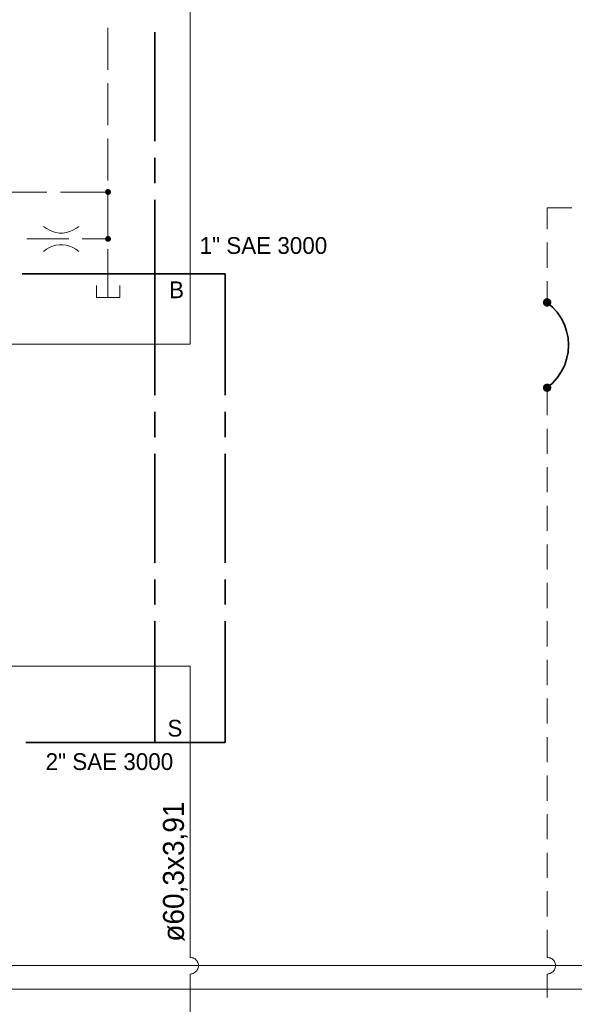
# Model space of a CAD drawing. Header units: millimetres. Extents: x 0 to 203, y 0 to 47.
# Tile 20 of 196: x 18.13 to 20.74, y 5.58 to 10.21. Entities that reach past the tile are written whole.
import ezdxf

# ---------------------------------------------------------------- set-up
doc = ezdxf.new("R2010")
doc.units = ezdxf.units.MM
for name, color, linetype in [('PDF_Geomertry', 7, 'Continuous'), ('PDF_Solid Fills', 7, 'Continuous'), ('PDF_Text', 7, 'Continuous')]:
    doc.layers.add(name, color=color, linetype=linetype)
doc.styles.add('PDF Arial', font='txt')

msp = doc.modelspace()

# ---------------------------------------------------------------- hatches: boundary and pattern name
at = {"layer": 'PDF_Solid Fills', "transparency": 33554559}
for points in [[(18.5451, 9.3965), (18.5312, 9.3985), (18.5321, 9.3999)], [(18.5451, 9.3965), (18.5312, 9.3985), (18.5321, 9.3999)], [(18.5451, 9.3965), (18.5312, 9.3965), (18.5312, 9.3985)], [(18.5451, 9.3965), (18.5312, 9.3965), (18.5312, 9.3985)], [(18.5451, 9.3965), (18.5312, 9.3951), (18.5312, 9.3965)], [(18.5451, 9.3965), (18.5321, 9.3929), (18.5312, 9.3951)], [(18.5451, 9.3965), (18.5312, 9.3951), (18.5312, 9.3965)], [(18.5451, 9.3965), (18.5321, 9.3929), (18.5312, 9.3951)], [(18.5451, 9.3965), (18.5321, 9.3999), (18.5326, 9.4021)], [(18.5451, 9.3965), (18.5321, 9.3999), (18.5326, 9.4021)], [(18.5451, 9.3965), (18.5326, 9.3915), (18.5321, 9.3929)], [(18.5451, 9.3965), (18.5326, 9.3915), (18.5321, 9.3929)], [(18.5451, 9.3965), (18.5326, 9.4021), (18.5335, 9.4035)], [(18.5451, 9.3965), (18.5326, 9.4021), (18.5335, 9.4035)], [(18.5451, 9.3965), (18.5335, 9.3896), (18.5326, 9.3915)], [(18.5451, 9.3965), (18.5335, 9.3896), (18.5326, 9.3915)], [(18.5451, 9.3965), (18.5335, 9.4035), (18.534, 9.4049)], [(18.5451, 9.3965), (18.5335, 9.4035), (18.534, 9.4049)], [(18.5451, 9.3965), (18.534, 9.3882), (18.5335, 9.3896)], [(18.5451, 9.3965), (18.534, 9.3882), (18.5335, 9.3896)], [(18.5451, 9.3965), (18.534, 9.4049), (18.5354, 9.4063)], [(18.5451, 9.3965), (18.534, 9.4049), (18.5354, 9.4063)], [(18.5451, 9.3965), (18.5354, 9.3868), (18.534, 9.3882)], [(18.5451, 9.3965), (18.5354, 9.3868), (18.534, 9.3882)], [(18.5451, 9.3965), (18.5354, 9.4063), (18.5368, 9.4076)], [(18.5451, 9.3965), (18.5354, 9.4063), (18.5368, 9.4076)], [(18.5451, 9.3965), (18.5368, 9.386), (18.5354, 9.3868)], [(18.5451, 9.3965), (18.5368, 9.386), (18.5354, 9.3868)], [(18.5451, 9.3965), (18.5368, 9.4076), (18.5382, 9.4082)], [(18.5451, 9.3965), (18.5368, 9.4076), (18.5382, 9.4082)], [(18.5451, 9.3965), (18.5382, 9.3846), (18.5368, 9.386)], [(18.5451, 9.3965), (18.5382, 9.3846), (18.5368, 9.386)], [(18.5451, 9.3965), (18.5382, 9.4082), (18.5404, 9.4096)], [(18.5451, 9.3965), (18.5382, 9.4082), (18.5404, 9.4096)], [(18.5451, 9.3965), (18.5404, 9.384), (18.5382, 9.3846)], [(18.5451, 9.3965), (18.5404, 9.384), (18.5382, 9.3846)], [(18.5451, 9.3965), (18.5404, 9.4096), (18.5418, 9.4096)], [(18.5451, 9.3965), (18.5404, 9.4096), (18.5418, 9.4096)], [(18.5451, 9.3965), (18.5418, 9.3832), (18.5404, 9.384)], [(18.5451, 9.3965), (18.5418, 9.3832), (18.5404, 9.384)], [(18.5451, 9.3965), (18.5418, 9.4096), (18.5437, 9.4104)], [(18.5451, 9.3965), (18.5418, 9.4096), (18.5437, 9.4104)], [(18.5451, 9.3965), (18.5437, 9.3832), (18.5418, 9.3832)], [(18.5451, 9.3965), (18.5437, 9.3832), (18.5418, 9.3832)], [(18.5451, 9.3965), (18.5437, 9.4104), (18.5451, 9.4104)], [(18.5451, 9.3965), (18.5437, 9.4104), (18.5451, 9.4104)], [(18.5451, 9.3965), (18.5451, 9.3832), (18.5437, 9.3832)], [(18.5451, 9.3965), (18.5451, 9.3832), (18.5437, 9.3832)], [(18.5451, 9.3965), (18.5474, 9.4104), (18.5488, 9.4096)], [(18.5451, 9.3965), (18.5451, 9.4104), (18.5474, 9.4104)], [(18.5451, 9.3965), (18.5474, 9.4104), (18.5488, 9.4096)], [(18.5451, 9.3965), (18.5451, 9.4104), (18.5474, 9.4104)], [(18.5451, 9.3965), (18.5507, 9.4096), (18.5521, 9.4082)], [(18.5451, 9.3965), (18.5488, 9.4096), (18.5507, 9.4096)], [(18.5451, 9.3965), (18.5507, 9.4096), (18.5521, 9.4082)], [(18.5451, 9.3965), (18.5488, 9.4096), (18.5507, 9.4096)], [(18.5451, 9.3965), (18.5521, 9.4082), (18.5535, 9.4076)], [(18.5451, 9.3965), (18.5521, 9.4082), (18.5535, 9.4076)], [(18.5451, 9.3965), (18.5535, 9.4076), (18.5549, 9.4063)], [(18.5451, 9.3965), (18.5535, 9.4076), (18.5549, 9.4063)], [(18.5451, 9.3965), (18.5549, 9.4063), (18.5562, 9.4049)], [(18.5451, 9.3965), (18.5549, 9.4063), (18.5562, 9.4049)], [(18.5451, 9.3965), (18.5562, 9.4049), (18.5571, 9.4035)], [(18.5451, 9.3965), (18.5562, 9.4049), (18.5571, 9.4035)], [(18.5451, 9.3965), (18.5571, 9.4035), (18.5576, 9.4021)], [(18.5451, 9.3965), (18.5571, 9.4035), (18.5576, 9.4021)], [(18.5451, 9.3965), (18.5576, 9.4021), (18.5585, 9.3999)], [(18.5451, 9.3965), (18.5576, 9.4021), (18.5585, 9.3999)], [(18.5451, 9.3965), (18.5585, 9.3999), (18.559, 9.3985)], [(18.5451, 9.3965), (18.5585, 9.3999), (18.559, 9.3985)], [(18.5451, 9.3965), (18.559, 9.3985), (18.559, 9.3965)], [(18.5451, 9.3965), (18.559, 9.3985), (18.559, 9.3965)], [(18.5451, 9.3965), (18.5474, 9.3832), (18.5451, 9.3832)], [(18.5451, 9.3965), (18.5488, 9.3832), (18.5474, 9.3832)], [(18.5451, 9.3965), (18.5507, 9.384), (18.5488, 9.3832)], [(18.5451, 9.3965), (18.5521, 9.3846), (18.5507, 9.384)], [(18.5451, 9.3965), (18.5535, 9.386), (18.5521, 9.3846)], [(18.5451, 9.3965), (18.5549, 9.3868), (18.5535, 9.386)], [(18.5451, 9.3965), (18.5562, 9.3882), (18.5549, 9.3868)], [(18.5451, 9.3965), (18.5571, 9.3896), (18.5562, 9.3882)], [(18.5451, 9.3965), (18.5576, 9.3915), (18.5571, 9.3896)], [(18.5451, 9.3965), (18.5585, 9.3929), (18.5576, 9.3915)], [(18.5451, 9.3965), (18.559, 9.3951), (18.5585, 9.3929)], [(18.5451, 9.3965), (18.559, 9.3965), (18.559, 9.3951)], [(18.5451, 9.3965), (18.5474, 9.3832), (18.5451, 9.3832)], [(18.5451, 9.3965), (18.5488, 9.3832), (18.5474, 9.3832)], [(18.5451, 9.3965), (18.5507, 9.384), (18.5488, 9.3832)], [(18.5451, 9.3965), (18.5521, 9.3846), (18.5507, 9.384)], [(18.5451, 9.3965), (18.5535, 9.386), (18.5521, 9.3846)], [(18.5451, 9.3965), (18.5549, 9.3868), (18.5535, 9.386)], [(18.5451, 9.3965), (18.5562, 9.3882), (18.5549, 9.3868)], [(18.5451, 9.3965), (18.5571, 9.3896), (18.5562, 9.3882)], [(18.5451, 9.3965), (18.5576, 9.3915), (18.5571, 9.3896)], [(18.5451, 9.3965), (18.5585, 9.3929), (18.5576, 9.3915)], [(18.5451, 9.3965), (18.559, 9.3951), (18.5585, 9.3929)], [(18.5451, 9.3965), (18.559, 9.3965), (18.559, 9.3951)], [(18.5451, 9.1763), (18.5312, 9.1785), (18.5321, 9.1804)], [(18.5451, 9.1763), (18.5312, 9.1763), (18.5312, 9.1785)], [(18.5451, 9.1763), (18.5312, 9.1749), (18.5312, 9.1763)], [(18.5451, 9.1763), (18.5321, 9.1729), (18.5312, 9.1749)], [(18.5451, 9.1763), (18.5321, 9.1804), (18.5326, 9.1818)], [(18.5451, 9.1763), (18.5326, 9.1715), (18.5321, 9.1729)], [(18.5451, 9.1763), (18.5326, 9.1818), (18.5335, 9.1832)], [(18.5451, 9.1763), (18.5335, 9.1701), (18.5326, 9.1715)], [(18.5451, 9.1763), (18.5335, 9.1832), (18.534, 9.1854)], [(18.5451, 9.1763), (18.534, 9.1679), (18.5335, 9.1701)], [(18.5451, 9.1763), (18.534, 9.1854), (18.5354, 9.186)], [(18.5451, 9.1763), (18.5354, 9.1665), (18.534, 9.1679)], [(18.5451, 9.1763), (18.5354, 9.186), (18.5368, 9.1874)], [(18.5451, 9.1763), (18.5368, 9.166), (18.5354, 9.1665)], [(18.5451, 9.1763), (18.5368, 9.1874), (18.5382, 9.1888)], [(18.5451, 9.1763), (18.5382, 9.1646), (18.5368, 9.166)], [(18.5451, 9.1763), (18.5382, 9.1888), (18.5404, 9.1896)], [(18.5451, 9.1763), (18.5404, 9.1637), (18.5382, 9.1646)], [(18.5451, 9.1763), (18.5404, 9.1896), (18.5418, 9.1901)], [(18.5451, 9.1763), (18.5418, 9.1632), (18.5404, 9.1637)], [(18.5451, 9.1763), (18.5418, 9.1901), (18.5437, 9.1901)], [(18.5451, 9.1763), (18.5437, 9.1632), (18.5418, 9.1632)], [(18.5451, 9.1763), (18.5437, 9.1901), (18.5451, 9.1901)], [(18.5451, 9.1763), (18.5451, 9.1632), (18.5437, 9.1632)], [(18.5451, 9.1763), (18.5488, 9.1901), (18.5507, 9.1896)], [(18.5451, 9.1763), (18.5474, 9.1901), (18.5488, 9.1901)], [(18.5451, 9.1763), (18.5451, 9.1901), (18.5474, 9.1901)], [(18.5451, 9.1763), (18.5507, 9.1896), (18.5521, 9.1888)], [(18.5451, 9.1763), (18.5521, 9.1888), (18.5535, 9.1874)], [(18.5451, 9.1763), (18.5535, 9.1874), (18.5549, 9.186)], [(18.5451, 9.1763), (18.5549, 9.186), (18.5562, 9.1854)], [(18.5451, 9.1763), (18.5562, 9.1854), (18.5571, 9.1832)], [(18.5451, 9.1763), (18.5571, 9.1832), (18.5576, 9.1818)], [(18.5451, 9.1763), (18.5576, 9.1818), (18.5585, 9.1804)], [(18.5451, 9.1763), (18.5585, 9.1804), (18.559, 9.1785)], [(18.5451, 9.1763), (18.559, 9.1785), (18.559, 9.1763)], [(18.5451, 9.1763), (18.5474, 9.1632), (18.5451, 9.1632)], [(18.5451, 9.1763), (18.5488, 9.1632), (18.5474, 9.1632)], [(18.5451, 9.1763), (18.5507, 9.1637), (18.5488, 9.1632)], [(18.5451, 9.1763), (18.5521, 9.1646), (18.5507, 9.1637)], [(18.5451, 9.1763), (18.5535, 9.166), (18.5521, 9.1646)], [(18.5451, 9.1763), (18.5549, 9.1665), (18.5535, 9.166)], [(18.5451, 9.1763), (18.5562, 9.1679), (18.5549, 9.1665)], [(18.5451, 9.1763), (18.5571, 9.1701), (18.5562, 9.1679)], [(18.5451, 9.1763), (18.5576, 9.1715), (18.5571, 9.1701)], [(18.5451, 9.1763), (18.5585, 9.1729), (18.5576, 9.1715)], [(18.5451, 9.1763), (18.559, 9.1749), (18.5585, 9.1729)], [(18.5451, 9.1763), (18.559, 9.1763), (18.559, 9.1749)], [(20.6085, 8.8776), (20.589, 8.8832), (20.5896, 8.8854)], [(20.6085, 8.8776), (20.589, 8.8804), (20.589, 8.8832)], [(20.6085, 8.8776), (20.5896, 8.8854), (20.591, 8.8882)], [(20.6085, 8.8776), (20.591, 8.8882), (20.5924, 8.8901)], [(20.6085, 8.8776), (20.5924, 8.8901), (20.5946, 8.8915)], [(20.6085, 8.8776), (20.5946, 8.8915), (20.596, 8.8937)], [(20.6085, 8.8776), (20.596, 8.8937), (20.5979, 8.8951)], [(20.6085, 8.8776), (20.5979, 8.8951), (20.6007, 8.8965)], [(20.6085, 8.8776), (20.6007, 8.8965), (20.6029, 8.8971)], [(20.6085, 8.8776), (20.6029, 8.8971), (20.6057, 8.8979)], [(20.6085, 8.8776), (20.6057, 8.8979), (20.6085, 8.8979)], [(20.6085, 8.8776), (20.6104, 8.8979), (20.6132, 8.8971)], [(20.6085, 8.8776), (20.6085, 8.8979), (20.6104, 8.8979)], [(20.6085, 8.8776), (20.6132, 8.8971), (20.6154, 8.8965)], [(20.6085, 8.8776), (20.6154, 8.8965), (20.6182, 8.8951)], [(20.6085, 8.8776), (20.6182, 8.8951), (20.6201, 8.8937)], [(20.6085, 8.8776), (20.6201, 8.8937), (20.6224, 8.8915)], [(20.6085, 8.8776), (20.6224, 8.8915), (20.6238, 8.8901)], [(20.6085, 8.8776), (20.6238, 8.8901), (20.6251, 8.8882)], [(20.6085, 8.8776), (20.6251, 8.8882), (20.6265, 8.8854)], [(20.6085, 8.8776), (20.6265, 8.8854), (20.6271, 8.8832)], [(20.6085, 8.8776), (20.6271, 8.8832), (20.6279, 8.8804)], [(20.6085, 8.8776), (20.5882, 8.8776), (20.589, 8.8804)], [(20.6085, 8.8776), (20.589, 8.8757), (20.5882, 8.8776)], [(20.6085, 8.8776), (20.589, 8.8729), (20.589, 8.8757)], [(20.6085, 8.8776), (20.5896, 8.8707), (20.589, 8.8729)], [(20.6085, 8.8776), (20.591, 8.8679), (20.5896, 8.8707)], [(20.6085, 8.8776), (20.5924, 8.866), (20.591, 8.8679)], [(20.6085, 8.8776), (20.5946, 8.8638), (20.5924, 8.866)], [(20.6085, 8.8776), (20.596, 8.8624), (20.5946, 8.8638)], [(20.6085, 8.8776), (20.5979, 8.861), (20.596, 8.8624)], [(20.6085, 8.8776), (20.6007, 8.8596), (20.5979, 8.861)], [(20.6085, 8.8776), (20.6029, 8.859), (20.6007, 8.8596)], [(20.6085, 8.8776), (20.6057, 8.8582), (20.6029, 8.859)], [(20.6085, 8.8776), (20.6085, 8.8582), (20.6057, 8.8582)], [(20.6085, 8.8776), (20.6279, 8.8804), (20.6279, 8.8776)], [(20.6085, 8.8776), (20.6104, 8.8582), (20.6085, 8.8582)], [(20.6085, 8.8776), (20.6132, 8.859), (20.6104, 8.8582)], [(20.6085, 8.8776), (20.6154, 8.8596), (20.6132, 8.859)], [(20.6085, 8.8776), (20.6182, 8.861), (20.6154, 8.8596)], [(20.6085, 8.8776), (20.6201, 8.8624), (20.6182, 8.861)], [(20.6085, 8.8776), (20.6224, 8.8638), (20.6201, 8.8624)], [(20.6085, 8.8776), (20.6238, 8.866), (20.6224, 8.8638)], [(20.6085, 8.8776), (20.6251, 8.8679), (20.6238, 8.866)], [(20.6085, 8.8776), (20.6265, 8.8707), (20.6251, 8.8679)], [(20.6085, 8.8776), (20.6271, 8.8729), (20.6265, 8.8707)], [(20.6085, 8.8776), (20.6279, 8.8757), (20.6271, 8.8729)], [(20.6085, 8.8776), (20.6279, 8.8776), (20.6279, 8.8757)], [(20.6085, 8.4771), (20.5882, 8.4771), (20.589, 8.4799)], [(20.6085, 8.4771), (20.589, 8.4749), (20.5882, 8.4771)], [(20.6085, 8.4771), (20.589, 8.4826), (20.5896, 8.4846)], [(20.6085, 8.4771), (20.589, 8.4799), (20.589, 8.4826)], [(20.6085, 8.4771), (20.589, 8.4721), (20.589, 8.4749)], [(20.6085, 8.4771), (20.5896, 8.4701), (20.589, 8.4721)], [(20.6085, 8.4771), (20.5896, 8.4846), (20.591, 8.4868)], [(20.6085, 8.4771), (20.591, 8.4674), (20.5896, 8.4701)], [(20.6085, 8.4771), (20.591, 8.4868), (20.5924, 8.4896)], [(20.6085, 8.4771), (20.5924, 8.4651), (20.591, 8.4674)], [(20.6085, 8.4771), (20.5924, 8.4896), (20.5946, 8.491)], [(20.6085, 8.4771), (20.5946, 8.4632), (20.5924, 8.4651)], [(20.6085, 8.4771), (20.5946, 8.491), (20.596, 8.4929)], [(20.6085, 8.4771), (20.596, 8.4618), (20.5946, 8.4632)], [(20.6085, 8.4771), (20.596, 8.4929), (20.5979, 8.4943)], [(20.6085, 8.4771), (20.5979, 8.4604), (20.596, 8.4618)], [(20.6085, 8.4771), (20.5979, 8.4943), (20.6007, 8.4951)], [(20.6085, 8.4771), (20.6007, 8.459), (20.5979, 8.4604)], [(20.6085, 8.4771), (20.6007, 8.4951), (20.6029, 8.4965)], [(20.6085, 8.4771), (20.6029, 8.4582), (20.6007, 8.459)], [(20.6085, 8.4771), (20.6029, 8.4965), (20.6057, 8.4965)], [(20.6085, 8.4771), (20.6057, 8.4576), (20.6029, 8.4582)], [(20.6085, 8.4771), (20.6057, 8.4965), (20.6085, 8.4971)], [(20.6085, 8.4771), (20.6085, 8.4576), (20.6057, 8.4576)], [(20.6085, 8.4771), (20.6085, 8.4971), (20.6104, 8.4965)], [(20.6085, 8.4771), (20.6132, 8.4965), (20.6154, 8.4951)], [(20.6085, 8.4771), (20.6104, 8.4965), (20.6132, 8.4965)], [(20.6085, 8.4771), (20.6154, 8.4951), (20.6182, 8.4943)], [(20.6085, 8.4771), (20.6182, 8.4943), (20.6201, 8.4929)], [(20.6085, 8.4771), (20.6201, 8.4929), (20.6224, 8.491)], [(20.6085, 8.4771), (20.6224, 8.491), (20.6238, 8.4896)], [(20.6085, 8.4771), (20.6238, 8.4896), (20.6251, 8.4868)], [(20.6085, 8.4771), (20.6251, 8.4868), (20.6265, 8.4846)], [(20.6085, 8.4771), (20.6265, 8.4846), (20.6271, 8.4826)], [(20.6085, 8.4771), (20.6271, 8.4826), (20.6279, 8.4799)], [(20.6085, 8.4771), (20.6279, 8.4799), (20.6279, 8.4771)], [(20.6085, 8.4771), (20.6104, 8.4576), (20.6085, 8.4576)], [(20.6085, 8.4771), (20.6132, 8.4582), (20.6104, 8.4576)], [(20.6085, 8.4771), (20.6154, 8.459), (20.6132, 8.4582)], [(20.6085, 8.4771), (20.6182, 8.4604), (20.6154, 8.459)], [(20.6085, 8.4771), (20.6201, 8.4618), (20.6182, 8.4604)], [(20.6085, 8.4771), (20.6224, 8.4632), (20.6201, 8.4618)], [(20.6085, 8.4771), (20.6238, 8.4651), (20.6224, 8.4632)], [(20.6085, 8.4771), (20.6251, 8.4674), (20.6238, 8.4651)], [(20.6085, 8.4771), (20.6265, 8.4701), (20.6251, 8.4674)], [(20.6085, 8.4771), (20.6271, 8.4721), (20.6265, 8.4701)], [(20.6085, 8.4771), (20.6279, 8.4749), (20.6271, 8.4721)], [(20.6085, 8.4771), (20.6279, 8.4771), (20.6279, 8.4749)]]:
    msp.add_hatch(color=256, dxfattribs=at).paths.add_polyline_path(points)

# ---------------------------------------------------------------- linework, layer by layer
at = {"layer": 'PDF_Geomertry', "lineweight": 15}
for points in [[(17.1229, 12.0096), (17.1229, 11.2632), (18.9307, 11.2632), (18.9307, 9.0118), (18.9307, 8.6818), (18.7654, 8.6818), (16.8404, 8.6818), (16.1799, 8.6818), (16.1251, 8.6818), (16.1251, 8.1313), (16.1251, 8.0215)], [(18.5451, 10.1674), (18.5451, 9.9707)], [(18.5451, 9.9076), (18.5451, 9.711)], [(18.5451, 9.6479), (18.5451, 9.4513)], [(18.0618, 9.3965), (18.2585, 9.3965)], [(18.3215, 9.3965), (18.5451, 9.3965)], [(18.5451, 9.3882), (18.5451, 9.191)], [(20.7238, 9.3221), (20.6085, 9.3221), (20.6085, 9.2221)], [(18.2424, 9.2354), (18.2557, 9.2257), (18.2696, 9.2174), (18.2849, 9.211), (18.3007, 9.2068), (18.3168, 9.204), (18.3335, 9.204), (18.3493, 9.2068), (18.3654, 9.211), (18.3807, 9.2174), (18.3946, 9.2257), (18.4076, 9.2354)], [(20.6085, 9.159), (20.6085, 9.041)], [(18.4076, 9.1179), (18.3946, 9.1276), (18.3807, 9.136), (18.3654, 9.1424), (18.3493, 9.1465), (18.3335, 9.1485), (18.3168, 9.1485), (18.3007, 9.1465), (18.2849, 9.1424), (18.2696, 9.136), (18.2557, 9.1276), (18.2424, 9.1179)], [(18.5451, 9.1285), (18.5451, 9.0118), (18.5451, 8.9013)], [(20.6085, 8.9776), (20.6085, 8.8776)], [(18.4904, 8.9568), (18.4904, 8.9013), (18.6001, 8.9013), (18.6001, 8.9568)], [(20.6085, 8.4771), (20.6085, 8.3479)], [(20.6085, 8.2846), (20.6085, 8.1665)], [(20.6085, 8.104), (20.6085, 7.986)], [(20.6085, 7.9229), (20.6085, 7.8049)], [(20.6085, 7.7415), (20.6085, 7.6235)], [(20.6085, 7.5604), (20.6085, 7.4424)], [(9.0446, 6.0021), (9.0446, 5.7624), (16.2896, 5.7624), (23.9951, 5.7624), (28.0104, 5.7624), (28.0104, 7.3771), (28.7687, 7.3771)], [(20.6085, 7.3799), (20.6085, 7.2618)], [(20.6085, 7.1985), (20.6085, 7.0804)], [(16.1251, 7.1688), (18.7654, 7.1688), (18.9307, 7.1688), (18.9307, 6.811), (18.9307, 5.8013), (18.9354, 5.8013), (18.9404, 5.7999), (18.9451, 5.7985), (18.9501, 5.7965), (18.9543, 5.7938), (18.9585, 5.7901), (18.9618, 5.786), (18.9646, 5.7818), (18.9668, 5.7771), (18.9682, 5.7721), (18.9696, 5.7674), (18.9696, 5.7624), (18.9696, 5.7568), (18.9682, 5.7521), (18.9668, 5.7471), (18.9646, 5.7424), (18.9618, 5.7382), (18.9585, 5.7346), (18.9543, 5.7313), (18.9501, 5.7285), (18.9451, 5.7257), (18.9404, 5.7243), (18.9354, 5.7235), (18.9307, 5.7229), (18.9354, 5.7235), (18.9404, 5.7243), (18.9451, 5.7257), (18.9501, 5.7285), (18.9543, 5.7313), (18.9585, 5.7346), (18.9618, 5.7382), (18.9646, 5.7424), (18.9668, 5.7471), (18.9682, 5.7521), (18.9696, 5.7568), (18.9696, 5.7624), (18.9696, 5.7674), (18.9682, 5.7721), (18.9668, 5.7771), (18.9646, 5.7818), (18.9618, 5.786), (18.9585, 5.7901), (18.9543, 5.7938), (18.9501, 5.7965), (18.9451, 5.7985), (18.9404, 5.7999), (18.9354, 5.8013), (18.9307, 5.8013)], [(20.6085, 7.0174), (20.6085, 6.8993)], [(20.6085, 6.836), (20.6085, 6.7179)], [(20.6085, 6.6549), (20.6085, 6.5368)], [(20.6085, 6.4743), (20.6085, 6.3563)], [(20.6085, 6.2929), (20.6085, 6.1749)], [(20.6085, 6.1118), (20.6085, 5.9938)], [(20.6085, 5.8013), (20.6132, 5.8013), (20.6182, 5.7999), (20.6229, 5.7985), (20.6279, 5.7965), (20.6321, 5.7938), (20.6363, 5.7901), (20.639, 5.786), (20.6424, 5.7818), (20.6446, 5.7771), (20.646, 5.7721), (20.6474, 5.7674), (20.6474, 5.7624), (20.6474, 5.7568), (20.646, 5.7521), (20.6446, 5.7471), (20.6424, 5.7424), (20.639, 5.7382), (20.6363, 5.7346), (20.6321, 5.7313), (20.6279, 5.7285), (20.6229, 5.7257), (20.6182, 5.7243), (20.6132, 5.7235), (20.6085, 5.7229), (20.6132, 5.7235), (20.6182, 5.7243), (20.6229, 5.7257), (20.6279, 5.7285), (20.6321, 5.7313), (20.6363, 5.7346), (20.639, 5.7382), (20.6424, 5.7424), (20.6446, 5.7471), (20.646, 5.7521), (20.6474, 5.7568), (20.6474, 5.7624), (20.6474, 5.7674), (20.646, 5.7721), (20.6446, 5.7771), (20.6424, 5.7818), (20.639, 5.786), (20.6363, 5.7901), (20.6321, 5.7938), (20.6279, 5.7965), (20.6229, 5.7985), (20.6182, 5.7999), (20.6132, 5.8013), (20.6085, 5.8013), (20.6085, 5.9304)], [(18.9307, 5.7229), (18.9307, 3.884)], [(20.6085, 5.7229), (20.6085, 5.6124)], [(3.7126, 5.6521), (45.1654, 5.6521)]]:
    msp.add_lwpolyline(points, dxfattribs=at)
at = {"layer": 'PDF_Geomertry', "lineweight": 35}
for points in [[(18.7654, 9.636), (18.7654, 10.1479)], [(18.7654, 9.4388), (18.7654, 9.5568)], [(18.1418, 9.0118), (18.7654, 9.0118), (18.7654, 9.3604)], [(18.159, 9.0118), (18.7654, 9.0118), (18.7654, 8.4429), (18.7654, 9.0118), (19.0951, 9.0118), (19.0951, 8.4429)], [(20.6085, 8.4771), (20.6335, 8.4985), (20.6557, 8.5235), (20.6738, 8.5513), (20.689, 8.5804), (20.6993, 8.6118), (20.7063, 8.6443), (20.7085, 8.6776), (20.7063, 8.711), (20.6993, 8.7429), (20.689, 8.7749), (20.6738, 8.804), (20.6557, 8.8318), (20.6335, 8.8563), (20.6085, 8.8776)], [(19.0951, 8.3646), (19.0951, 8.2457)], [(19.0951, 8.1674), (19.0951, 7.6554)], [(19.0951, 7.5771), (19.0951, 7.459)], [(19.0951, 7.3799), (19.0951, 6.811), (18.7654, 6.811), (18.7654, 7.3799), (18.7654, 6.811), (18.159, 6.811)]]:
    msp.add_lwpolyline(points, dxfattribs=at)
at = {"layer": 'PDF_Geomertry', "lineweight": 0}
for points in [[(18.5382, 9.3965), (18.5382, 9.3957), (18.539, 9.3951), (18.539, 9.3943), (18.5396, 9.3929), (18.5396, 9.3924), (18.5404, 9.3915), (18.541, 9.391), (18.5418, 9.391), (18.5424, 9.3901), (18.5437, 9.3901), (18.5446, 9.3901), (18.5451, 9.3896), (18.546, 9.3901), (18.5474, 9.3901), (18.5479, 9.3901), (18.5488, 9.391), (18.5493, 9.391), (18.5501, 9.3915), (18.5507, 9.3924), (18.5515, 9.3929), (18.5515, 9.3943), (18.5521, 9.3951), (18.5521, 9.3957), (18.5521, 9.3965), (18.5521, 9.3979), (18.5521, 9.3985), (18.5515, 9.3993), (18.5515, 9.3999), (18.5507, 9.4007), (18.5501, 9.4013), (18.5493, 9.4021), (18.5488, 9.4026), (18.5479, 9.4026), (18.5474, 9.4035), (18.546, 9.4035), (18.5451, 9.4035), (18.5446, 9.4035), (18.5437, 9.4035), (18.5424, 9.4026), (18.5418, 9.4026), (18.541, 9.4021), (18.5404, 9.4013), (18.5396, 9.4007), (18.5396, 9.3999), (18.539, 9.3993), (18.539, 9.3985), (18.5382, 9.3979), (18.5382, 9.3965)], [(18.5382, 9.3965), (18.5382, 9.3957), (18.539, 9.3951), (18.539, 9.3943), (18.5396, 9.3929), (18.5396, 9.3924), (18.5404, 9.3915), (18.541, 9.391), (18.5418, 9.391), (18.5424, 9.3901), (18.5437, 9.3901), (18.5446, 9.3901), (18.5451, 9.3896), (18.546, 9.3901), (18.5474, 9.3901), (18.5479, 9.3901), (18.5488, 9.391), (18.5493, 9.391), (18.5501, 9.3915), (18.5507, 9.3924), (18.5515, 9.3929), (18.5515, 9.3943), (18.5521, 9.3951), (18.5521, 9.3957), (18.5521, 9.3965), (18.5521, 9.3979), (18.5521, 9.3985), (18.5515, 9.3993), (18.5515, 9.3999), (18.5507, 9.4007), (18.5501, 9.4013), (18.5493, 9.4021), (18.5488, 9.4026), (18.5479, 9.4026), (18.5474, 9.4035), (18.546, 9.4035), (18.5451, 9.4035), (18.5446, 9.4035), (18.5437, 9.4035), (18.5424, 9.4026), (18.5418, 9.4026), (18.541, 9.4021), (18.5404, 9.4013), (18.5396, 9.4007), (18.5396, 9.3999), (18.539, 9.3993), (18.539, 9.3985), (18.5382, 9.3979), (18.5382, 9.3965)], [(18.5382, 9.1763), (18.5382, 9.1757), (18.539, 9.1749), (18.539, 9.1743), (18.5396, 9.1735), (18.5396, 9.1721), (18.5404, 9.1715), (18.541, 9.1715), (18.5418, 9.1707), (18.5424, 9.1701), (18.5437, 9.1701), (18.5446, 9.1701), (18.5451, 9.1701), (18.546, 9.1701), (18.5474, 9.1701), (18.5479, 9.1701), (18.5488, 9.1707), (18.5493, 9.1715), (18.5501, 9.1715), (18.5507, 9.1721), (18.5515, 9.1735), (18.5515, 9.1743), (18.5521, 9.1749), (18.5521, 9.1757), (18.5521, 9.1763), (18.5521, 9.1776), (18.5521, 9.1785), (18.5515, 9.179), (18.5515, 9.1799), (18.5507, 9.1813), (18.5501, 9.1813), (18.5493, 9.1818), (18.5488, 9.1826), (18.5479, 9.1832), (18.5474, 9.1832), (18.546, 9.1832), (18.5451, 9.1832), (18.5446, 9.1832), (18.5437, 9.1832), (18.5424, 9.1832), (18.5418, 9.1826), (18.541, 9.1818), (18.5404, 9.1813), (18.5396, 9.1813), (18.5396, 9.1799), (18.539, 9.179), (18.539, 9.1785), (18.5382, 9.1776), (18.5382, 9.1763)], [(20.5979, 8.8776), (20.5988, 8.8771), (20.5988, 8.8757), (20.5993, 8.8743), (20.5993, 8.8729), (20.6001, 8.8721), (20.6015, 8.8707), (20.6021, 8.8701), (20.6035, 8.8693), (20.6043, 8.8688), (20.6057, 8.8688), (20.6071, 8.8679), (20.6085, 8.8679), (20.609, 8.8679), (20.6104, 8.8688), (20.6118, 8.8688), (20.6132, 8.8693), (20.614, 8.8701), (20.6154, 8.8707), (20.616, 8.8721), (20.6168, 8.8729), (20.6174, 8.8743), (20.6174, 8.8757), (20.6182, 8.8771), (20.6182, 8.8776), (20.6182, 8.879), (20.6174, 8.8804), (20.6174, 8.8818), (20.6168, 8.8832), (20.616, 8.884), (20.6154, 8.8846), (20.614, 8.886), (20.6132, 8.8868), (20.6118, 8.8874), (20.6104, 8.8874), (20.609, 8.8874), (20.6085, 8.8882), (20.6071, 8.8874), (20.6057, 8.8874), (20.6043, 8.8874), (20.6035, 8.8868), (20.6021, 8.886), (20.6015, 8.8846), (20.6001, 8.884), (20.5993, 8.8832), (20.5993, 8.8818), (20.5988, 8.8804), (20.5988, 8.879), (20.5979, 8.8776)], [(20.5979, 8.4771), (20.5988, 8.4762), (20.5988, 8.4749), (20.5993, 8.4735), (20.5993, 8.4721), (20.6001, 8.4715), (20.6015, 8.4701), (20.6021, 8.4693), (20.6035, 8.4688), (20.6043, 8.4679), (20.6057, 8.4679), (20.6071, 8.4674), (20.6085, 8.4674), (20.609, 8.4674), (20.6104, 8.4679), (20.6118, 8.4679), (20.6132, 8.4688), (20.614, 8.4693), (20.6154, 8.4701), (20.616, 8.4715), (20.6168, 8.4721), (20.6174, 8.4735), (20.6174, 8.4749), (20.6182, 8.4762), (20.6182, 8.4771), (20.6182, 8.4785), (20.6174, 8.4799), (20.6174, 8.4813), (20.6168, 8.4818), (20.616, 8.4832), (20.6154, 8.484), (20.614, 8.4854), (20.6132, 8.486), (20.6118, 8.486), (20.6104, 8.4868), (20.609, 8.4868), (20.6085, 8.4868), (20.6071, 8.4868), (20.6057, 8.4868), (20.6043, 8.486), (20.6035, 8.486), (20.6021, 8.4854), (20.6015, 8.484), (20.6001, 8.4832), (20.5993, 8.4818), (20.5993, 8.4813), (20.5988, 8.4799), (20.5988, 8.4785), (20.5979, 8.4771)]]:
    msp.add_lwpolyline(points, close=True, dxfattribs=at)
at = {"layer": 'PDF_Geomertry', "lineweight": 15}
for points in [[(18.164, 9.1763), (18.3613, 9.1763)], [(18.4243, 9.1763), (18.5451, 9.1763)]]:
    msp.add_lwpolyline(points, close=True, dxfattribs=at)
at = {"layer": 'PDF_Geomertry', "lineweight": 35}
for points in [[(18.7654, 8.3646), (18.7654, 8.2457)], [(18.7654, 8.1674), (18.7654, 7.6554)], [(18.7654, 7.5771), (18.7654, 7.459)]]:
    msp.add_lwpolyline(points, close=True, dxfattribs=at)

# ---------------------------------------------------------------- texts
at = {"layer": 'PDF_Text', "attachment_point": 7, "style": 'PDF Arial'}
for s, insert, char_height in [('1" SAE 3000', (18.9757, 9.1049), 0.07874), ('B', (18.8321, 8.8979), 0.0787), ('S', (18.8243, 6.8374), 0.0787), ('2" SAE 3000', (18.2521, 6.6804), 0.07874)]:
    msp.add_mtext(s, dxfattribs=dict(at, insert=insert, char_height=char_height))
at = {"layer": 'PDF_Text', "insert": (18.9202, 5.8749), "char_height": 0.09843, "attachment_point": 7, "rotation": 90, "style": 'PDF Arial'}
msp.add_mtext('ø60,3x3,91', dxfattribs=at)

doc.saveas('drawing.dxf')
